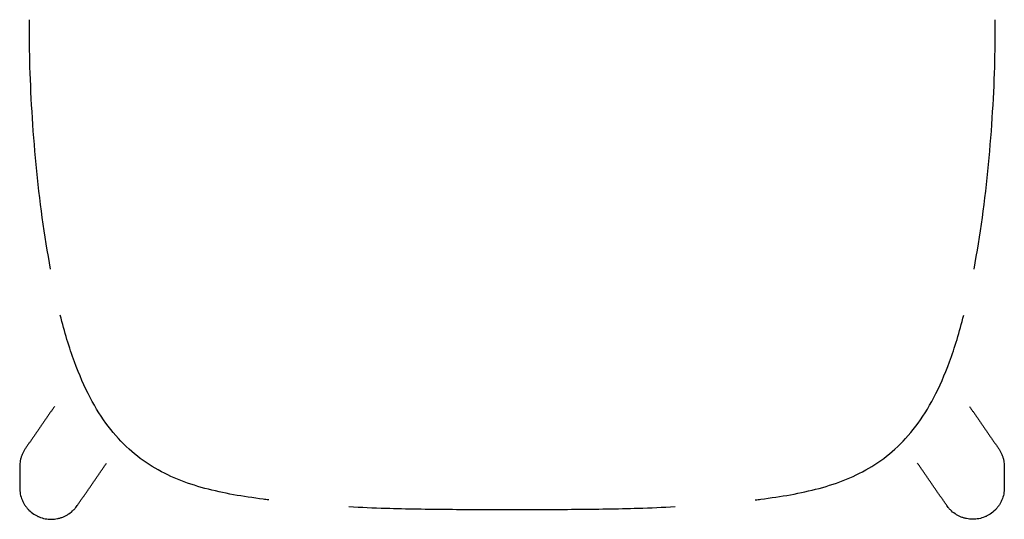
# Model space of a CAD drawing. Header units: millimetres. Extents: x -429 to 783, y -778 to 171.
# Tile 197 of 219: x 310 to 357, y 77 to 101. Entities that reach past the tile are written whole.
import ezdxf

# ---------------------------------------------------------------- set-up
doc = ezdxf.new("R2010")
doc.units = ezdxf.units.MM
doc.layers.get('0').update_dxf_attribs({"true_color": 0x000000})

msp = doc.modelspace()

# ---------------------------------------------------------------- linework, layer by layer
at = {"linetype": 'Continuous', "lineweight": -3}
for points, knots in [([(310.311, 101.016), (310.306, 100.398), (310.327, 98.264), (310.566, 94.156), (311.022, 90.735), (311.321, 89.143)], [0.1381957, 0.1381957, 0.1381957, 0.1381957, 0.25, 0.5, 0.7474184, 0.7474184, 0.7474184, 0.7474184]), ([(356.26, 101.016), (356.265, 100.398), (356.245, 98.264), (356.005, 94.156), (355.549, 90.735), (355.25, 89.143)], [0.1381957, 0.1381957, 0.1381957, 0.1381957, 0.25, 0.5, 0.7474184, 0.7474184, 0.7474184, 0.7474184]), ([(310.134, 80.609), (310.128, 80.6), (310.122, 80.592), (310.062, 80.501), (310.016, 80.414), (309.96, 80.278), (309.943, 80.231), (309.915, 80.136), (309.903, 80.089), (309.875, 79.944), (309.865, 79.847), (309.865, 79.747)], [-40.961158, -40.961158, -40.961158, -40.961158, -40.648313, -40.648313, -37.692677, -37.692677, -36.214858, -36.214858, -34.73704, -34.73704, -31.781404, -31.781404, -31.781404, -31.781404]), ([(356.437, 80.609), (356.443, 80.6), (356.449, 80.592), (356.509, 80.501), (356.555, 80.414), (356.611, 80.278), (356.628, 80.231), (356.656, 80.136), (356.668, 80.089), (356.696, 79.944), (356.706, 79.847), (356.706, 79.747)], [-40.961158, -40.961158, -40.961158, -40.961158, -40.648313, -40.648313, -37.692677, -37.692677, -36.214858, -36.214858, -34.73704, -34.73704, -31.781404, -31.781404, -31.781404, -31.781404]), ([(309.865, 78.742), (309.865, 78.693), (309.868, 78.644), (309.878, 78.545), (309.885, 78.497), (309.914, 78.352), (309.942, 78.259), (309.999, 78.122), (310.02, 78.077), (310.067, 77.991), (310.092, 77.949), (310.146, 77.867), (310.175, 77.828), (310.238, 77.752), (310.271, 77.716), (310.376, 77.611), (310.452, 77.549), (310.575, 77.468), (310.617, 77.443), (310.704, 77.397), (310.749, 77.376), (310.885, 77.32), (310.979, 77.292), (311.124, 77.264), (311.173, 77.257), (311.271, 77.248), (311.32, 77.246), (311.369, 77.246)], [-21.733155, -21.733155, -21.733155, -21.733155, -20.257726, -20.257726, -18.782296, -18.782296, -15.831437, -15.831437, -14.356007, -14.356007, -12.880577, -12.880577, -11.405148, -11.405148, -9.929718, -9.929718, -6.978859, -6.978859, -5.503429, -5.503429, -4.027999, -4.027999, -1.07714, -1.07714, 0.39829, 0.39829, 1.873719, 1.873719, 1.873719, 1.873719]), ([(356.706, 78.742), (356.706, 78.693), (356.703, 78.644), (356.694, 78.545), (356.686, 78.497), (356.657, 78.352), (356.629, 78.259), (356.572, 78.122), (356.551, 78.077), (356.505, 77.991), (356.479, 77.949), (356.425, 77.867), (356.396, 77.828), (356.333, 77.752), (356.3, 77.716), (356.195, 77.611), (356.119, 77.549), (355.997, 77.468), (355.954, 77.443), (355.867, 77.397), (355.822, 77.376), (355.686, 77.32), (355.592, 77.292), (355.447, 77.264), (355.398, 77.257), (355.3, 77.248), (355.251, 77.246), (355.202, 77.246)], [-21.733155, -21.733155, -21.733155, -21.733155, -20.257726, -20.257726, -18.782296, -18.782296, -15.831437, -15.831437, -14.356007, -14.356007, -12.880577, -12.880577, -11.405148, -11.405148, -9.929718, -9.929718, -6.978859, -6.978859, -5.503429, -5.503429, -4.027999, -4.027999, -1.07714, -1.07714, 0.39829, 0.39829, 1.873719, 1.873719, 1.873719, 1.873719]), ([(311.369, 77.246), (311.467, 77.246), (311.565, 77.257), (311.711, 77.286), (311.759, 77.299), (311.853, 77.328), (311.899, 77.345), (311.99, 77.383), (312.034, 77.404), (312.121, 77.451), (312.163, 77.477), (312.286, 77.56), (312.362, 77.623), (312.466, 77.728), (312.499, 77.764), (312.555, 77.834), (312.579, 77.866), (312.602, 77.898)], [1.873719, 1.873719, 1.873719, 1.873719, 4.834134, 4.834134, 6.314342, 6.314342, 7.794549, 7.794549, 9.274757, 9.274757, 10.754964, 10.754964, 13.715379, 13.715379, 15.195586, 15.195586, 16.379578, 16.379578, 16.379578, 16.379578]), ([(325.528, 77.848), (326.11, 77.818), (327.682, 77.754), (330.27, 77.715), (332.28, 77.715), (333.286, 77.715)], [0.3517695, 0.3517695, 0.3517695, 0.3517695, 0.5, 0.75, 1, 1, 1, 1]), ([(333.286, 77.715), (334.291, 77.715), (336.301, 77.715), (338.889, 77.754), (340.461, 77.818), (341.044, 77.848)], [1, 1, 1, 1, 1.25, 1.5, 1.6482305, 1.6482305, 1.6482305, 1.6482305]), ([(355.202, 77.246), (355.104, 77.246), (355.006, 77.257), (354.86, 77.286), (354.812, 77.299), (354.718, 77.328), (354.672, 77.345), (354.581, 77.383), (354.537, 77.404), (354.45, 77.451), (354.408, 77.477), (354.285, 77.56), (354.209, 77.623), (354.105, 77.728), (354.072, 77.764), (354.016, 77.834), (353.992, 77.866), (353.97, 77.898)], [1.873719, 1.873719, 1.873719, 1.873719, 4.834134, 4.834134, 6.314342, 6.314342, 7.794549, 7.794549, 9.274757, 9.274757, 10.754964, 10.754964, 13.715379, 13.715379, 15.195586, 15.195586, 16.379578, 16.379578, 16.379578, 16.379578])]:
    msp.add_open_spline(points, degree=3, knots=knots, dxfattribs=at)
for points, degree in [([(312.468, 84.742), (312.222, 85.417), (311.998, 86.162), (311.797, 86.957)], 3), ([(354.103, 84.742), (354.35, 85.417), (354.573, 86.162), (354.774, 86.957)], 3), ([(316.165, 79.763), (315.779, 80), (315.046, 80.547), (314.062, 81.622), (313.196, 82.988), (312.697, 84.117), (312.468, 84.742)], 3), ([(350.406, 79.763), (350.792, 80), (351.525, 80.547), (352.509, 81.622), (353.376, 82.988), (353.874, 84.117), (354.103, 84.742)], 3), ([(311.523, 82.618), (310.829, 81.614), (310.134, 80.609)], 2), ([(355.048, 82.618), (355.743, 81.614), (356.437, 80.609)], 2), ([(309.865, 79.747), (309.865, 79.245), (309.865, 78.742)], 2), ([(312.602, 77.898), (313.297, 78.905), (313.993, 79.911)], 2), ([(321.447, 78.204), (320.973, 78.265), (320.03, 78.402), (318.661, 78.697), (317.358, 79.124), (316.55, 79.526), (316.165, 79.763)], 3), ([(345.124, 78.204), (345.599, 78.265), (346.541, 78.402), (347.91, 78.697), (349.213, 79.124), (350.021, 79.526), (350.406, 79.763)], 3), ([(353.97, 77.898), (353.274, 78.905), (352.578, 79.911)], 2), ([(356.706, 79.747), (356.706, 79.245), (356.706, 78.742)], 2), ([(321.712, 78.17), (321.623, 78.181), (321.535, 78.192), (321.447, 78.204)], 3), ([(344.86, 78.17), (344.948, 78.181), (345.036, 78.192), (345.124, 78.204)], 3)]:
    msp.add_open_spline(points, degree=degree, dxfattribs=at)

doc.saveas('drawing.dxf')
